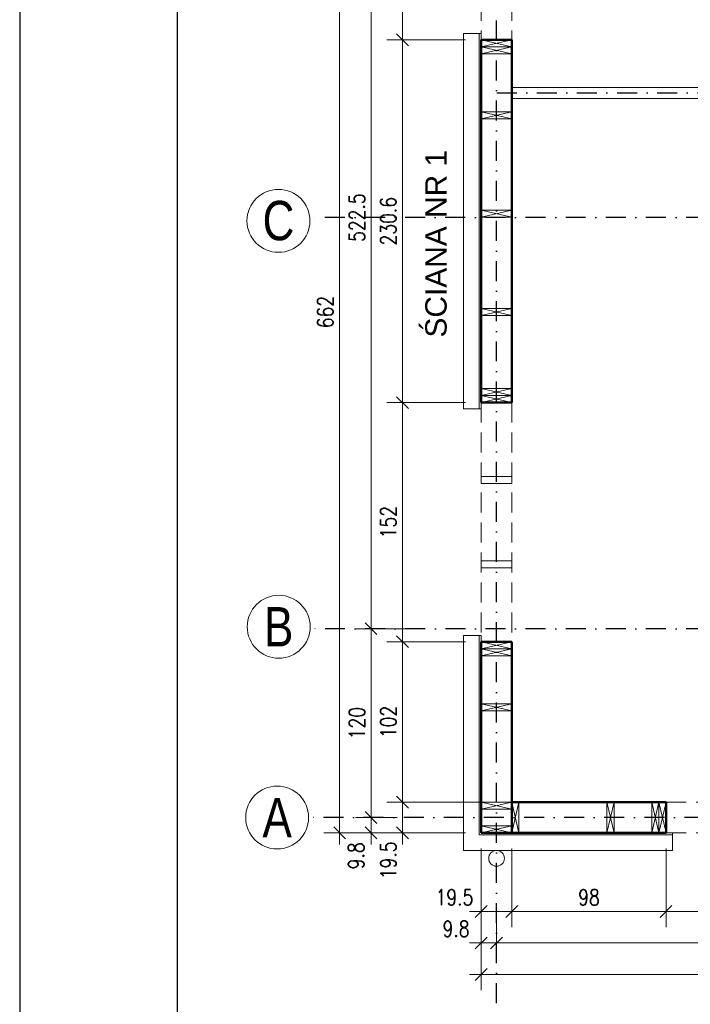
# Model space of a CAD drawing. Header units: inches. Extents: x 58893 to 70341, y -37691 to -31625.
# Tile 5 of 34: x 60195 to 60621, y -34759 to -34133. Entities that reach past the tile are written whole.
import ezdxf

# ---------------------------------------------------------------- set-up
doc = ezdxf.new("R2010")
doc.units = ezdxf.units.IN
doc.header["$MEASUREMENT"] = 0
doc.linetypes.add('DASHDOT', pattern=[25.4, 12.7, -6.35, 0, -6.35])
doc.linetypes.add('DASHED', pattern=[19.05, 12.7, -6.35])
doc.layers.add('_tabelka', color=4, linetype='Continuous')
for name, color, linetype, lineweight in [('Drewno', 2, 'Continuous', 20), ('Obrys', 4, 'Continuous', 20), ('Opisy', 4, 'Continuous', 20), ('Osie', 6, 'DASHDOT', 15), ('WYMIARY', 6, 'Continuous', 15), ('ściany działowe p+p', 3, 'Continuous', 18), ('Ściany nośne', 5, 'Continuous', 50), ('Ściany ocieplenie', 9, 'Continuous', 9)]:
    doc.layers.add(name, color=color, linetype=linetype, lineweight=lineweight)
doc.styles.add('1. Simplex', font='simplex.shx', dxfattribs={"width": 0.8})
doc.styles.add('Arial', font='arial.ttf')
doc.dimstyles.new('1_50', dxfattribs={"dimscale": 50, "dimtxt": 0.2, "dimasz": 0.15, "dimexe": 0.2, "dimexo": 0.2, "dimgap": 0.08, "dimtad": 1, "dimdec": 1, "dimzin": 9, "dimdsep": 46, "dimtxsty": '1. Simplex', "dimblk": 'OBLIQUE', "dimcen": 0.15, "dimdle": 0.15, "dimclrd": 256, "dimclre": 256, "dimclrt": 4, "dimadec": 1, "dimazin": 0, "dimtfac": 1, "dimtdec": 0, "dimtmove": 1, "dimatfit": 3, "dimfxl": 1, "dimlwd": -1, "dimlwe": -1, "dimarcsym": 0})

# ---------------------------------------------------------------- blocks, each defined once
blk = doc.blocks.new('_Oblique')
at = {"color": 0, "linetype": 'ByBlock', "lineweight": -2}
blk.add_line((-0.5, -0.5), (0.5, 0.5), dxfattribs=at)
blk = doc.blocks.new('*D64')
at = {"layer": 'Defpoints', "color": 0, "transparency": 16777216}
for p in [(60438.36, -34630.51), (60507.86, -34630.51), (60488.36, -34650.01)]:
    blk.add_point(p, dxfattribs=at)
at = {"layer": 'WYMIARY', "transparency": 16777216}
for p, q in [((60438.36, -34657.51), (60438.36, -34623.01)), ((60497.86, -34630.51), (60428.36, -34630.51)), ((60478.36, -34650.01), (60428.36, -34650.01))]:
    blk.add_line(p, q, dxfattribs=at)
at = {"layer": 'WYMIARY', "transparency": 16777216, "xscale": 7.5, "yscale": 7.5, "zscale": 7.5}
for p, rotation in [((60438.36, -34630.51), 90), ((60438.36, -34650.01), 270)]:
    blk.add_blockref('_Oblique', p, dxfattribs=dict(at, rotation=rotation))
at = {"layer": 'WYMIARY', "color": 4, "transparency": 16777216, "insert": (60429.36, -34667.51), "char_height": 10, "attachment_point": 5, "rotation": 90, "style": '1. Simplex'}
blk.add_mtext('19.5', dxfattribs=at)
blk = doc.blocks.new('*D67')
at = {"layer": 'Defpoints', "color": 0, "transparency": 16777216}
for p in [(60428.61, -33997.76), (60418.36, -34520.26), (60451.76, -34520.26)]:
    blk.add_point(p, dxfattribs=at)
at = {"layer": 'WYMIARY', "transparency": 16777216}
for p, q in [((60418.36, -33990.26), (60418.36, -34527.76)), ((60418.61, -33997.76), (60408.36, -33997.76)), ((60441.76, -34520.26), (60408.36, -34520.26))]:
    blk.add_line(p, q, dxfattribs=at)
at = {"layer": 'WYMIARY', "transparency": 16777216, "xscale": 7.5, "yscale": 7.5, "zscale": 7.5}
for p, rotation in [((60418.36, -33997.76), 90), ((60418.36, -34520.26), 270)]:
    blk.add_blockref('_Oblique', p, dxfattribs=dict(at, rotation=rotation))
at = {"layer": 'WYMIARY', "color": 4, "transparency": 16777216, "insert": (60409.36, -34259.01), "char_height": 10, "attachment_point": 5, "rotation": 90, "style": '1. Simplex'}
blk.add_mtext('522.5', dxfattribs=at)
blk = doc.blocks.new('*D68')
at = {"layer": 'Defpoints', "color": 0, "transparency": 16777216}
for p in [(60445.03, -34640.26), (60418.36, -34650.01), (60488.36, -34650.01)]:
    blk.add_point(p, dxfattribs=at)
at = {"layer": 'WYMIARY', "transparency": 16777216}
for p, q in [((60418.36, -34632.76), (60418.36, -34657.51)), ((60435.03, -34640.26), (60408.36, -34640.26)), ((60478.36, -34650.01), (60408.36, -34650.01))]:
    blk.add_line(p, q, dxfattribs=at)
at = {"layer": 'WYMIARY', "transparency": 16777216, "xscale": 7.5, "yscale": 7.5, "zscale": 7.5}
for p, rotation in [((60418.36, -34640.26), 90), ((60418.36, -34650.01), 270)]:
    blk.add_blockref('_Oblique', p, dxfattribs=dict(at, rotation=rotation))
at = {"layer": 'WYMIARY', "color": 4, "transparency": 16777216, "insert": (60408.89, -34664.61), "char_height": 10, "attachment_point": 5, "rotation": 90, "style": '1. Simplex'}
blk.add_mtext('9.8', dxfattribs=at)
blk = doc.blocks.new('*D69')
at = {"layer": 'Defpoints', "color": 0, "transparency": 16777216}
for p in [(60398.36, -33988.01), (60488.36, -33988.01), (60488.36, -34650.01)]:
    blk.add_point(p, dxfattribs=at)
at = {"layer": 'WYMIARY', "transparency": 16777216}
for p, q in [((60398.36, -34657.51), (60398.36, -33980.51)), ((60478.36, -33988.01), (60388.36, -33988.01)), ((60478.36, -34650.01), (60388.36, -34650.01))]:
    blk.add_line(p, q, dxfattribs=at)
at = {"layer": 'WYMIARY', "transparency": 16777216, "xscale": 7.5, "yscale": 7.5, "zscale": 7.5}
for p, rotation in [((60398.36, -33988.01), 90), ((60398.36, -34650.01), 270)]:
    blk.add_blockref('_Oblique', p, dxfattribs=dict(at, rotation=rotation))
at = {"layer": 'WYMIARY', "color": 4, "transparency": 16777216, "insert": (60389.36, -34319.01), "char_height": 10, "attachment_point": 5, "rotation": 90, "style": '1. Simplex'}
blk.add_mtext('662', dxfattribs=at)
blk = doc.blocks.new('*D70')
at = {"layer": 'Defpoints', "color": 0, "transparency": 16777216}
for p in [(60438.36, -34528.56), (60488.36, -34528.56), (60507.86, -34630.51)]:
    blk.add_point(p, dxfattribs=at)
at = {"layer": 'WYMIARY', "transparency": 16777216}
for p, q in [((60438.36, -34638.01), (60438.36, -34521.06)), ((60478.36, -34528.56), (60428.36, -34528.56)), ((60497.86, -34630.51), (60428.36, -34630.51))]:
    blk.add_line(p, q, dxfattribs=at)
at = {"layer": 'WYMIARY', "transparency": 16777216, "xscale": 7.5, "yscale": 7.5, "zscale": 7.5}
for p, rotation in [((60438.36, -34528.56), 90), ((60438.36, -34630.51), 270)]:
    blk.add_blockref('_Oblique', p, dxfattribs=dict(at, rotation=rotation))
at = {"layer": 'WYMIARY', "color": 4, "transparency": 16777216, "insert": (60429.36, -34579.54), "char_height": 10, "attachment_point": 5, "rotation": 90, "style": '1. Simplex'}
blk.add_mtext('102', dxfattribs=at)
blk = doc.blocks.new('*D71')
at = {"layer": 'Defpoints', "color": 0, "transparency": 16777216}
for p in [(60438.36, -34376.56), (60488.36, -34376.56), (60488.36, -34528.56)]:
    blk.add_point(p, dxfattribs=at)
at = {"layer": 'WYMIARY', "transparency": 16777216}
for p, q in [((60438.36, -34536.06), (60438.36, -34369.06)), ((60478.36, -34376.56), (60428.36, -34376.56)), ((60478.36, -34528.56), (60428.36, -34528.56))]:
    blk.add_line(p, q, dxfattribs=at)
at = {"layer": 'WYMIARY', "transparency": 16777216, "xscale": 7.5, "yscale": 7.5, "zscale": 7.5}
for p, rotation in [((60438.36, -34376.56), 90), ((60438.36, -34528.56), 270)]:
    blk.add_blockref('_Oblique', p, dxfattribs=dict(at, rotation=rotation))
at = {"layer": 'WYMIARY', "color": 4, "transparency": 16777216, "insert": (60429.36, -34452.56), "char_height": 10, "attachment_point": 5, "rotation": 90, "style": '1. Simplex'}
blk.add_mtext('152', dxfattribs=at)
blk = doc.blocks.new('*D72')
at = {"layer": 'Defpoints', "color": 0, "transparency": 16777216}
for p in [(60431.06, -34520.26), (60418.36, -34640.26), (60428.13, -34640.26)]:
    blk.add_point(p, dxfattribs=at)
at = {"layer": 'WYMIARY', "transparency": 16777216}
for p, q in [((60418.36, -34512.76), (60418.36, -34647.76)), ((60421.06, -34520.26), (60408.36, -34520.26)), ((60418.13, -34640.26), (60408.36, -34640.26))]:
    blk.add_line(p, q, dxfattribs=at)
at = {"layer": 'WYMIARY', "transparency": 16777216, "xscale": 7.5, "yscale": 7.5, "zscale": 7.5}
for p, rotation in [((60418.36, -34520.26), 90), ((60418.36, -34640.26), 270)]:
    blk.add_blockref('_Oblique', p, dxfattribs=dict(at, rotation=rotation))
at = {"layer": 'WYMIARY', "color": 4, "transparency": 16777216, "insert": (60409.36, -34580.26), "char_height": 10, "attachment_point": 5, "rotation": 90, "style": '1. Simplex'}
blk.add_mtext('120', dxfattribs=at)
blk = doc.blocks.new('*D73')
at = {"layer": 'Defpoints', "color": 0, "transparency": 16777216}
for p in [(60438.36, -34145.96), (60488.36, -34145.96), (60488.36, -34376.56)]:
    blk.add_point(p, dxfattribs=at)
at = {"layer": 'WYMIARY', "transparency": 16777216}
for p, q in [((60438.36, -34384.06), (60438.36, -34138.46)), ((60478.36, -34145.96), (60428.36, -34145.96)), ((60478.36, -34376.56), (60428.36, -34376.56))]:
    blk.add_line(p, q, dxfattribs=at)
at = {"layer": 'WYMIARY', "transparency": 16777216, "xscale": 7.5, "yscale": 7.5, "zscale": 7.5}
for p, rotation in [((60438.36, -34145.96), 90), ((60438.36, -34376.56), 270)]:
    blk.add_blockref('_Oblique', p, dxfattribs=dict(at, rotation=rotation))
at = {"layer": 'WYMIARY', "color": 4, "transparency": 16777216, "insert": (60429.36, -34261.26), "char_height": 10, "attachment_point": 5, "rotation": 90, "style": '1. Simplex'}
blk.add_mtext('230.6', dxfattribs=at)
blk = doc.blocks.new('*D74')
at = {"layer": 'Defpoints', "color": 0, "transparency": 16777216}
for p in [(60438.36, -34063.96), (60488.36, -34063.96), (60488.36, -34145.96)]:
    blk.add_point(p, dxfattribs=at)
at = {"layer": 'WYMIARY', "transparency": 16777216}
for p, q in [((60438.36, -34153.46), (60438.36, -34056.46)), ((60478.36, -34063.96), (60428.36, -34063.96)), ((60478.36, -34145.96), (60428.36, -34145.96))]:
    blk.add_line(p, q, dxfattribs=at)
at = {"layer": 'WYMIARY', "transparency": 16777216, "xscale": 7.5, "yscale": 7.5, "zscale": 7.5}
for p, rotation in [((60438.36, -34063.96), 90), ((60438.36, -34145.96), 270)]:
    blk.add_blockref('_Oblique', p, dxfattribs=dict(at, rotation=rotation))
at = {"layer": 'WYMIARY', "color": 4, "transparency": 16777216, "insert": (60429.36, -34104.96), "char_height": 10, "attachment_point": 5, "rotation": 90, "style": '1. Simplex'}
blk.add_mtext('82', dxfattribs=at)
blk = doc.blocks.new('*D76')
at = {"layer": 'Defpoints', "color": 0, "transparency": 16777216}
for p in [(60488.36, -34650.01), (60507.86, -34650.01), (60507.86, -34700.01)]:
    blk.add_point(p, dxfattribs=at)
at = {"layer": 'WYMIARY', "transparency": 16777216}
for p, q in [((60488.36, -34660.01), (60488.36, -34710.01)), ((60507.86, -34660.01), (60507.86, -34710.01)), ((60480.86, -34700.01), (60515.36, -34700.01))]:
    blk.add_line(p, q, dxfattribs=at)
at = {"layer": 'WYMIARY', "transparency": 16777216, "xscale": 7.5, "yscale": 7.5, "zscale": 7.5, "rotation": 180}
blk.add_blockref('_Oblique', (60488.36, -34700.01), dxfattribs=at)
at = {"layer": 'WYMIARY', "transparency": 16777216, "xscale": 7.5, "yscale": 7.5, "zscale": 7.5}
blk.add_blockref('_Oblique', (60507.86, -34700.01), dxfattribs=at)
at = {"layer": 'WYMIARY', "color": 4, "transparency": 16777216, "insert": (60471.36, -34691.01), "char_height": 10, "attachment_point": 5, "style": '1. Simplex'}
blk.add_mtext('19.5', dxfattribs=at)
blk = doc.blocks.new('*D77')
at = {"layer": 'Defpoints', "color": 0, "transparency": 16777216}
for p in [(60507.86, -34650.01), (60605.86, -34650.01), (60605.86, -34700.01)]:
    blk.add_point(p, dxfattribs=at)
at = {"layer": 'WYMIARY', "transparency": 16777216}
for p, q in [((60507.86, -34660.01), (60507.86, -34710.01)), ((60605.86, -34660.01), (60605.86, -34710.01)), ((60500.36, -34700.01), (60613.36, -34700.01))]:
    blk.add_line(p, q, dxfattribs=at)
at = {"layer": 'WYMIARY', "transparency": 16777216, "xscale": 7.5, "yscale": 7.5, "zscale": 7.5, "rotation": 180}
blk.add_blockref('_Oblique', (60507.86, -34700.01), dxfattribs=at)
at = {"layer": 'WYMIARY', "transparency": 16777216, "xscale": 7.5, "yscale": 7.5, "zscale": 7.5}
blk.add_blockref('_Oblique', (60605.86, -34700.01), dxfattribs=at)
at = {"layer": 'WYMIARY', "color": 4, "transparency": 16777216, "insert": (60556.86, -34691.01), "char_height": 10, "attachment_point": 5, "style": '1. Simplex'}
blk.add_mtext('98', dxfattribs=at)
blk = doc.blocks.new('*D80')
at = {"layer": 'Defpoints', "color": 0, "transparency": 16777216}
for p in [(60488.36, -34650.01), (60498.11, -34691.01), (60498.11, -34720.01)]:
    blk.add_point(p, dxfattribs=at)
at = {"layer": 'WYMIARY', "transparency": 16777216}
for p, q in [((60488.36, -34660.01), (60488.36, -34730.01)), ((60498.11, -34701.01), (60498.11, -34730.01)), ((60480.86, -34720.01), (60505.61, -34720.01))]:
    blk.add_line(p, q, dxfattribs=at)
at = {"layer": 'WYMIARY', "transparency": 16777216, "xscale": 7.5, "yscale": 7.5, "zscale": 7.5, "rotation": 180}
blk.add_blockref('_Oblique', (60488.36, -34720.01), dxfattribs=at)
at = {"layer": 'WYMIARY', "transparency": 16777216, "xscale": 7.5, "yscale": 7.5, "zscale": 7.5}
blk.add_blockref('_Oblique', (60498.11, -34720.01), dxfattribs=at)
at = {"layer": 'WYMIARY', "color": 4, "transparency": 16777216, "insert": (60472.36, -34711.01), "char_height": 10, "attachment_point": 5, "style": '1. Simplex'}
blk.add_mtext('9.8', dxfattribs=at)
blk = doc.blocks.new('*D81')
at = {"layer": 'Defpoints', "color": 0, "transparency": 16777216}
for p in [(60865.61, -34686.37), (60498.11, -34693.37), (60865.61, -34720.01)]:
    blk.add_point(p, dxfattribs=at)
at = {"layer": 'WYMIARY', "transparency": 16777216}
for p, q in [((60865.61, -34696.37), (60865.61, -34730.01)), ((60498.11, -34703.37), (60498.11, -34730.01)), ((60490.61, -34720.01), (60873.11, -34720.01))]:
    blk.add_line(p, q, dxfattribs=at)
at = {"layer": 'WYMIARY', "transparency": 16777216, "xscale": 7.5, "yscale": 7.5, "zscale": 7.5, "rotation": 180}
blk.add_blockref('_Oblique', (60498.11, -34720.01), dxfattribs=at)
at = {"layer": 'WYMIARY', "transparency": 16777216, "xscale": 7.5, "yscale": 7.5, "zscale": 7.5}
blk.add_blockref('_Oblique', (60865.61, -34720.01), dxfattribs=at)
at = {"layer": 'WYMIARY', "color": 4, "transparency": 16777216, "insert": (60681.86, -34711.01), "char_height": 10, "attachment_point": 5, "style": '1. Simplex'}
blk.add_mtext('367.5', dxfattribs=at)
blk = doc.blocks.new('*D85')
at = {"layer": 'Defpoints', "color": 0, "transparency": 16777216}
for p in [(60488.36, -34650.01), (61665.96, -34650.01), (60488.36, -34740.01)]:
    blk.add_point(p, dxfattribs=at)
at = {"layer": 'WYMIARY', "transparency": 16777216}
for p, q in [((60488.36, -34660.01), (60488.36, -34750.01)), ((61665.96, -34660.01), (61665.96, -34750.01)), ((61673.46, -34740.01), (60480.86, -34740.01))]:
    blk.add_line(p, q, dxfattribs=at)
at = {"layer": 'WYMIARY', "transparency": 16777216, "xscale": 7.5, "yscale": 7.5, "zscale": 7.5, "rotation": 180}
blk.add_blockref('_Oblique', (60488.36, -34740.01), dxfattribs=at)
at = {"layer": 'WYMIARY', "transparency": 16777216, "xscale": 7.5, "yscale": 7.5, "zscale": 7.5}
blk.add_blockref('_Oblique', (61665.96, -34740.01), dxfattribs=at)
at = {"layer": 'WYMIARY', "color": 4, "transparency": 16777216, "insert": (61077.16, -34731.01), "char_height": 10, "attachment_point": 5, "style": '1. Simplex'}
blk.add_mtext('1177.6', dxfattribs=at)
blk = doc.blocks.new('*D258')
at = {"layer": 'Defpoints', "color": 0, "transparency": 16777216}
for p in [(60605.86, -34650.01), (60757.86, -34650.01), (60605.86, -34700.01)]:
    blk.add_point(p, dxfattribs=at)
at = {"layer": 'WYMIARY', "transparency": 16777216}
for p, q in [((60605.86, -34660.01), (60605.86, -34710.01)), ((60757.86, -34660.01), (60757.86, -34710.01)), ((60765.36, -34700.01), (60598.36, -34700.01))]:
    blk.add_line(p, q, dxfattribs=at)
at = {"layer": 'WYMIARY', "transparency": 16777216, "xscale": 7.5, "yscale": 7.5, "zscale": 7.5, "rotation": 180}
blk.add_blockref('_Oblique', (60605.86, -34700.01), dxfattribs=at)
at = {"layer": 'WYMIARY', "transparency": 16777216, "xscale": 7.5, "yscale": 7.5, "zscale": 7.5}
blk.add_blockref('_Oblique', (60757.86, -34700.01), dxfattribs=at)
at = {"layer": 'WYMIARY', "color": 4, "transparency": 16777216, "insert": (60681.86, -34691.01), "char_height": 10, "attachment_point": 5, "style": '1. Simplex'}
blk.add_mtext('152', dxfattribs=at)

msp = doc.modelspace()

# ---------------------------------------------------------------- linework, layer by layer
at = {"layer": '_tabelka', "linetype": 'Continuous', "ltscale": 10}
for points in [[(60195.021, -35262.954), (62295.021, -35262.954), (62295.021, -33777.954), (60195.021, -33777.954)], [(60295.021, -35227.954), (62260.021, -35227.954), (62260.021, -33812.954), (60295.021, -33812.954)]]:
    msp.add_lwpolyline(points, close=True, dxfattribs=at)
at = {"layer": 'Drewno'}
for p, q in [((60488.364, -34150.462), (60507.864, -34145.962)), ((60488.364, -34145.962), (60507.864, -34150.462)), ((60488.364, -34154.962), (60507.864, -34150.462)), ((60488.364, -34150.462), (60507.864, -34154.962)), ((60488.364, -34196.262), (60507.864, -34191.762)), ((60488.364, -34191.762), (60507.864, -34196.262)), ((60488.364, -34258.762), (60507.864, -34254.262)), ((60488.364, -34254.262), (60507.864, -34258.762)), ((60488.364, -34321.262), (60507.864, -34316.762)), ((60488.364, -34316.762), (60507.864, -34321.262)), ((60488.364, -34372.062), (60507.864, -34367.562)), ((60488.364, -34367.562), (60507.864, -34372.062)), ((60488.364, -34376.562), (60507.864, -34372.062)), ((60488.364, -34372.062), (60507.864, -34376.562)), ((60488.364, -34533.062), (60507.864, -34528.562)), ((60488.364, -34528.562), (60507.864, -34533.062)), ((60488.364, -34537.562), (60507.864, -34533.062)), ((60488.364, -34533.062), (60507.864, -34537.562)), ((60488.364, -34572.562), (60507.864, -34568.062)), ((60488.364, -34568.062), (60507.864, -34572.562)), ((60488.364, -34635.012), (60507.864, -34630.512)), ((60488.364, -34630.512), (60507.864, -34635.012)), ((60507.864, -34630.512), (60512.364, -34650.012)), ((60512.364, -34630.512), (60507.864, -34650.012)), ((60568.314, -34630.512), (60572.814, -34650.012)), ((60572.814, -34630.512), (60568.314, -34650.012)), ((60596.859, -34630.512), (60601.359, -34650.012)), ((60601.359, -34630.512), (60596.859, -34650.012)), ((60601.359, -34630.512), (60605.859, -34650.012)), ((60605.859, -34630.512), (60601.359, -34650.012)), ((60488.364, -34645.512), (60507.864, -34650.012)), ((60488.364, -34650.012), (60507.864, -34645.512))]:
    msp.add_line(p, q, dxfattribs=at)
for points in [[(60488.364, -34145.962), (60507.864, -34145.962), (60507.864, -34150.462), (60488.364, -34150.462)], [(60488.364, -34150.462), (60507.864, -34150.462), (60507.864, -34154.962), (60488.364, -34154.962)], [(60488.364, -34191.762), (60507.864, -34191.762), (60507.864, -34196.262), (60488.364, -34196.262)], [(60488.364, -34254.262), (60507.864, -34254.262), (60507.864, -34258.762), (60488.364, -34258.762)], [(60488.364, -34316.762), (60507.864, -34316.762), (60507.864, -34321.262), (60488.364, -34321.262)], [(60488.364, -34367.562), (60507.864, -34367.562), (60507.864, -34372.062), (60488.364, -34372.062)], [(60488.364, -34372.062), (60507.864, -34372.062), (60507.864, -34376.562), (60488.364, -34376.562)], [(60488.364, -34528.562), (60507.864, -34528.562), (60507.864, -34533.062), (60488.364, -34533.062)], [(60488.364, -34533.062), (60507.864, -34533.062), (60507.864, -34537.562), (60488.364, -34537.562)], [(60488.364, -34568.062), (60507.864, -34568.062), (60507.864, -34572.562), (60488.364, -34572.562)], [(60488.364, -34630.512), (60507.864, -34630.512), (60507.864, -34635.012), (60488.364, -34635.012)], [(60512.364, -34630.512), (60512.364, -34650.012), (60507.864, -34650.012), (60507.864, -34630.512)], [(60572.814, -34630.512), (60572.814, -34650.012), (60568.314, -34650.012), (60568.314, -34630.512)], [(60601.359, -34630.512), (60601.359, -34650.012), (60596.859, -34650.012), (60596.859, -34630.512)], [(60605.859, -34630.512), (60605.859, -34650.012), (60601.359, -34650.012), (60601.359, -34630.512)], [(60488.364, -34650.012), (60507.864, -34650.012), (60507.864, -34645.512), (60488.364, -34645.512)]]:
    msp.add_lwpolyline(points, close=True, dxfattribs=at)
at = {"layer": 'Drewno', "color": 9}
for points in [[(60488.364, -34423.562), (60507.864, -34423.562), (60507.864, -34428.062), (60488.364, -34428.062)], [(60488.364, -34477.062), (60507.864, -34477.062), (60507.864, -34481.562), (60488.364, -34481.562)]]:
    msp.add_lwpolyline(points, close=True, dxfattribs=at)
at = {"layer": 'Obrys', "linetype": 'DASHED', "lineweight": 5}
for p, q in [((60488.364, -34063.962), (60488.364, -34145.962)), ((60507.864, -34063.962), (60507.864, -34145.962)), ((60488.364, -34376.562), (60488.364, -34528.562)), ((60507.864, -34376.562), (60507.864, -34528.562)), ((60605.859, -34630.512), (60757.859, -34630.512)), ((60605.859, -34650.012), (60757.859, -34650.012))]:
    msp.add_line(p, q, dxfattribs=at)
at = {"layer": 'Osie', "lineweight": -3}
for p, q in [((60498.114, -34783.815), (60498.114, -33874.208)), ((60498.239, -34179.712), (60861.364, -34179.712)), ((61778.749, -34258.907), (60379.384, -34258.907)), ((61778.786, -34520.262), (60379.649, -34520.262)), ((61777.792, -34640.257), (60378.656, -34640.257))]:
    msp.add_line(p, q, dxfattribs=at)
at = {"layer": 'Osie', "color": 4, "linetype": 'Continuous', "ltscale": 35}
for centre in [(60359.498, -34261.039), (60359.649, -34519.012), (60358.656, -34640.262)]:
    msp.add_circle(centre, 20, dxfattribs=at)
at = {"layer": 'ściany działowe p+p', "ltscale": 35}
for p, q in [((60507.864, -34176.212), (60753.414, -34176.212)), ((60507.864, -34183.212), (60753.414, -34183.212))]:
    msp.add_line(p, q, dxfattribs=at)
at = {"layer": 'Ściany nośne', "color": 4, "ltscale": 35}
for p, q in [((60488.364, -34376.562), (60488.364, -34145.962)), ((60507.864, -34376.562), (60507.864, -34145.962)), ((60488.364, -34650.012), (60488.364, -34528.562)), ((60507.864, -34650.012), (60507.864, -34528.562)), ((60507.864, -34630.512), (60605.859, -34630.512)), ((60488.364, -34650.012), (60605.859, -34650.012))]:
    msp.add_line(p, q, dxfattribs=at)
for points in [[(60488.364, -34145.962), (60507.864, -34145.962)], [(60488.364, -34376.562), (60488.364, -34376.562), (60507.864, -34376.562)], [(60488.364, -34528.562), (60507.864, -34528.562)], [(60605.859, -34630.512), (60605.859, -34650.012)]]:
    msp.add_lwpolyline(points, dxfattribs=at)
at = {"layer": 'Ściany ocieplenie', "ltscale": 35}
for p, q in [((60477.164, -34380.562), (60477.164, -34141.962)), ((60487.164, -34380.562), (60487.164, -34141.962)), ((60477.164, -34661.212), (60477.164, -34524.562)), ((60487.164, -34651.212), (60487.164, -34524.562)), ((60487.164, -34651.212), (60609.859, -34651.212)), ((60477.164, -34661.212), (60609.859, -34661.212))]:
    msp.add_line(p, q, dxfattribs=at)
for points in [[(60477.164, -34141.962), (60488.364, -34141.962), (60488.364, -34145.962)], [(60477.164, -34380.562), (60488.364, -34380.562), (60488.364, -34376.562)], [(60477.164, -34524.562), (60488.364, -34524.562), (60488.364, -34528.562)], [(60605.859, -34650.012), (60609.859, -34650.012), (60609.859, -34661.212)]]:
    msp.add_lwpolyline(points, dxfattribs=at)
msp.add_circle((60498.114, -34666.212), 5, dxfattribs=at)

# ---------------------------------------------------------------- texts
at = {"layer": 'Opisy', "color": 7, "lineweight": 0, "insert": (60459.696, -34275.568), "char_height": 13.6, "width": 172.96324, "attachment_point": 5, "rotation": 90, "style": 'Arial'}
msp.add_mtext('ŚCIANA NR 1', dxfattribs=at)
at = {"layer": 'Osie', "color": 7, "linetype": 'Continuous', "ltscale": 35, "char_height": 25, "width": 63.5564, "attachment_point": 5, "style": 'Arial'}
for s, insert in [('\\W0.8;C', (60359.498, -34261.039)), ('\\W0.8;B', (60359.649, -34519.012)), ('\\W0.8;A', (60358.656, -34640.262))]:
    msp.add_mtext(s, dxfattribs=dict(at, insert=insert))

# ---------------------------------------------------------------- dimensions: what is measured, and where the dimension line sits
at = {"layer": 'WYMIARY'}
for base, p1, p2, angle, picture, middle in [((60398.364, -33988.012), (60488.364, -34650.012), (60488.364, -33988.012), 90, '*D69', (60389.364, -34319.012)), ((60418.364, -34520.262), (60428.614, -33997.762), (60451.764, -34520.262), 90, '*D67', (60409.364, -34259.012)), ((60438.364, -34063.962), (60488.364, -34145.962), (60488.364, -34063.962), 90, '*D74', (60429.364, -34104.962)), ((60438.364, -34145.962), (60488.364, -34376.562), (60488.364, -34145.962), 90, '*D73', (60429.364, -34261.262)), ((60438.364, -34376.562), (60488.364, -34528.562), (60488.364, -34376.562), 90, '*D71', (60429.364, -34452.562)), ((60418.364, -34640.257), (60431.064, -34520.262), (60428.125, -34640.257), 90, '*D72', (60409.364, -34580.26)), ((60438.363851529, -34528.562085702), (60507.863851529, -34630.512085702), (60488.363851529, -34528.562085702), 90, '*D70', (60429.363851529, -34579.537085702)), ((60605.859, -34700.012), (60757.859, -34650.012), (60605.859, -34650.012), 180, '*D258', (60681.859, -34691.012))]:
    dim = msp.add_linear_dim(base=base, p1=p1, p2=p2, angle=angle, dimstyle='1_50', dxfattribs=at)
    dim.commit()
    dim.dimension.update_dxf_attribs({"geometry": picture, "text_midpoint": middle})
for base, p1, p2, picture, middle in [((60438.364, -34630.512), (60488.364, -34650.012), (60507.864, -34630.512), '*D64', (60438.364, -34667.512)), ((60418.364, -34650.012), (60445.026, -34640.257), (60488.364, -34650.012), '*D68', (60417.89, -34664.612))]:
    dim = msp.add_linear_dim(base=base, p1=p1, p2=p2, angle=90, dimstyle='1_50', dxfattribs=at)
    dim.commit()
    dim.dimension.update_dxf_attribs({"geometry": picture, "text_midpoint": middle, "dimtype": 160})
for base, p1, p2, picture, middle in [((60507.864, -34700.012), (60488.364, -34650.012), (60507.864, -34650.012), '*D76', (60471.364, -34700.012)), ((60498.113851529, -34720.012085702), (60488.363851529, -34650.012085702), (60498.113851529, -34691.012085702), '*D80', (60472.363851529, -34720.012085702))]:
    dim = msp.add_linear_dim(base=base, p1=p1, p2=p2, dimstyle='1_50', dxfattribs=at)
    dim.commit()
    dim.dimension.update_dxf_attribs({"geometry": picture, "text_midpoint": middle, "dimtype": 160})
for base, p1, p2, picture, middle in [((60488.364, -34740.012), (61665.964, -34650.012), (60488.364, -34650.012), '*D85', (61077.164, -34731.012)), ((60605.859, -34700.012), (60507.864, -34650.012), (60605.859, -34650.012), '*D77', (60556.862, -34691.012)), ((60865.614, -34720.012), (60498.114, -34693.374), (60865.614, -34686.374), '*D81', (60681.864, -34711.012))]:
    dim = msp.add_linear_dim(base=base, p1=p1, p2=p2, dimstyle='1_50', dxfattribs=at)
    dim.commit()
    dim.dimension.update_dxf_attribs({"geometry": picture, "text_midpoint": middle})

doc.saveas('drawing.dxf')
